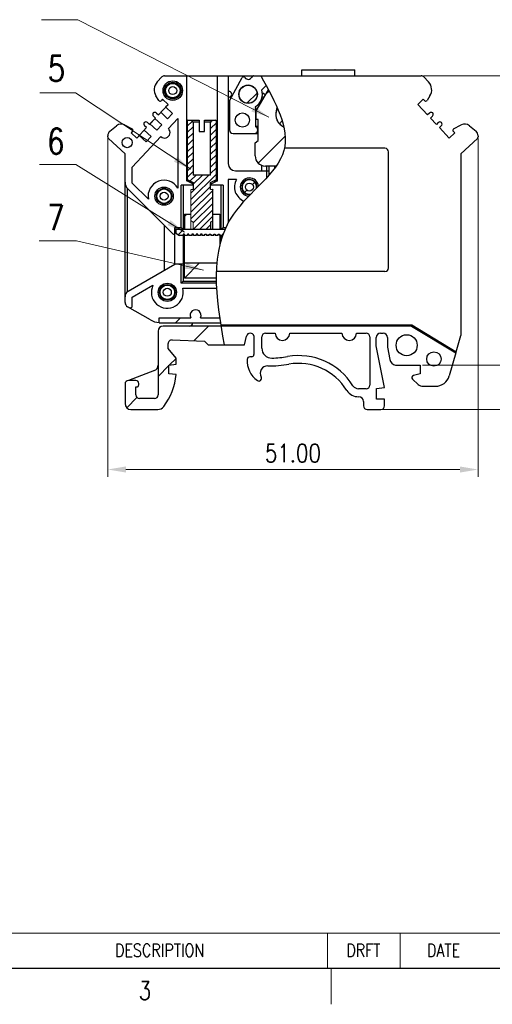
# Model space of a CAD drawing. Header units: inches. Extents: x 3728 to 5725, y -2497 to -825.
# Tile 12 of 15: x 5534 to 5599, y -2497 to -2361. Entities that reach past the tile are written whole.
import ezdxf
from ezdxf.enums import TextEntityAlignment as Align

# ---------------------------------------------------------------- set-up
doc = ezdxf.new("R2010")
doc.units = ezdxf.units.IN
doc.header["$MEASUREMENT"] = 0
doc.layers.get('0').update_dxf_attribs({"lineweight": 30})
doc.layers.get('Defpoints').update_dxf_attribs({"lineweight": 13})
for name, color, linetype, lineweight in [('TEXT', 6, 'Continuous', 13), ('剖面线', 2, 'Continuous', 13), ('尺寸线', 3, 'Continuous', 13), ('轮廓线', 7, 'Continuous', 30)]:
    doc.layers.add(name, color=color, linetype=linetype, lineweight=lineweight)
doc.layers.add('TFR-TRI', color=7, linetype='Continuous')
doc.layers.add('尺寸层', color=3, linetype='Continuous')
doc.styles.add('Romans-高1.8', font='romans.shx', dxfattribs={"width": 0.8, "height": 1.8})
doc.styles.add('romans-高2.5', font='romans.shx', dxfattribs={"width": 0.8, "height": 2.5})
doc.styles.add('romans-高3.5', font='romans.shx', dxfattribs={"width": 0.8, "height": 3.5})
doc.styles.add('宋体-高2.5', font='txt', dxfattribs={"width": 0.8, "height": 2.5})
doc.dimstyles.new('A4_1-Rev.1.1', dxfattribs={"dimtxt": 2.5, "dimasz": 2.5, "dimexe": 1, "dimexo": 0.3, "dimgap": 1, "dimtad": 1, "dimzin": 1, "dimdsep": 46, "dimtxsty": 'romans-高2.5', "dimcen": 1, "dimclrd": 256, "dimclre": 256, "dimclrt": 256, "dimadec": 1, "dimazin": 0, "dimtfac": 1, "dimtmove": 0, "dimatfit": 3, "dimfxl": 1, "dimtolj": 1, "dimtzin": 0, "dimlwd": -1, "dimlwe": -1, "dimarcsym": 0})

# ---------------------------------------------------------------- blocks, each defined once
blk = doc.blocks.new('FOR-1754 Rev.1.1-A4客户图')
at = {"layer": '尺寸线'}
for p, q in [((-207, 4.8), (-120, 4.8)), ((-144, 4.8), (-144, 0)), ((-134, 4.8), (-134, 0)), ((-143.5, 0), (-143.5, -5))]:
    blk.add_line(p, q, dxfattribs=at)
at = {"layer": '轮廓线'}
blk.add_line((-287, 0), (-74.67, 0), dxfattribs=at)
at = {"layer": 'TEXT', "width": 0.8}
for s, height, style, p in [('DESCRIPTION', 1.8, 'Romans-高1.8', (-173.25, 1.55)), ('DRFT', 1.8, 'Romans-高1.8', (-141.4, 1.55)), ('DATE', 1.8, 'Romans-高1.8', (-130.3, 1.55)), ('3', 2.5, 'romans-高2.5', (-169.99, -4.37))]:
    blk.add_text(s, height=height, dxfattribs=dict(at, style=style)).set_placement(p)
at = {"layer": '尺寸线', "width": 0.8}
for tag, height, style, p in [('/', 2.5, 'romans-高2.5', (-94.89, 30.44)), ('/', 2.5, 'romans-高2.5', (-96.71, 25.38)), ('/', 2.5, 'romans-高2.5', (-102.11, 20.6)), ('15EDGKNM-3.81-XXP-1Y-1000A(H)', 3.5, 'romans-高3.5', (-40.89, 11.73)), ('CENGMZ_2018.10.18', 2.5, 'romans-高2.5', (-97.54, 6.17)), ('15EDGKNM-3.5-C04', 2.5, 'romans-高2.5', (-47.36, 6.2)), ('T0-1', 2.5, 'romans-高2.5', (-5.69, 6.17)), ('1/1', 2.5, 'romans-高2.5', (-5.77, 1.37)), ('CUSTOMER_DRAWING', 2.5, 'romans-高2.5', (-56.48, 1.21)), ('2:1', 2.5, 'romans-高2.5', (-23.28, 1.2))]:
    blk.add_attdef(tag, text='', height=height, dxfattribs=dict(at, style=style)).set_placement(p, align=Align.CENTER)
at = {"layer": '尺寸线', "style": '宋体-高2.5', "width": 0.8}
blk.add_attdef('/', text='', height=2.5, dxfattribs=at).set_placement((-55.64, 31.97), align=Align.MIDDLE_LEFT)
blk = doc.blocks.new('*D9')
at = {"layer": 'Defpoints', "color": 0, "transparency": 16777216}
for p in [(5546.12, -2377.18), (5597.12, -2377.18), (5597.12, -2423.11)]:
    blk.add_point(p, dxfattribs=at)
at = {"layer": '尺寸线', "transparency": 16777216}
for p, q in [((5546.12, -2377.48), (5546.12, -2424.11)), ((5597.12, -2377.48), (5597.12, -2424.11)), ((5548.62, -2423.11), (5594.62, -2423.11))]:
    blk.add_line(p, q, dxfattribs=at)
for points in [[(5548.62, -2422.69), (5548.62, -2423.53), (5546.12, -2423.11)], [(5594.62, -2422.69), (5594.62, -2423.53), (5597.12, -2423.11)]]:
    blk.add_solid(points, dxfattribs=at)
at = {"layer": '尺寸线', "transparency": 16777216, "insert": (5571.62, -2420.86), "char_height": 2.5, "attachment_point": 5, "style": 'romans-高2.5'}
blk.add_mtext('\\A1;51.00', dxfattribs=at)
blk = doc.blocks.new('*D10')
at = {"layer": 'Defpoints', "color": 0, "transparency": 16777216}
for p in [(5589.29, -2368.83), (5611.05, -2368.83), (5583.75, -2414.83)]:
    blk.add_point(p, dxfattribs=at)
at = {"layer": '尺寸线', "transparency": 16777216}
for p, q in [((5589.59, -2368.83), (5612.05, -2368.83)), ((5611.05, -2412.33), (5611.05, -2371.33)), ((5584.05, -2414.83), (5612.05, -2414.83))]:
    blk.add_line(p, q, dxfattribs=at)
for points in [[(5610.63, -2371.33), (5611.47, -2371.33), (5611.05, -2368.83)], [(5610.63, -2412.33), (5611.47, -2412.33), (5611.05, -2414.83)]]:
    blk.add_solid(points, dxfattribs=at)
at = {"layer": '尺寸线', "transparency": 16777216, "insert": (5608.8, -2391.83), "char_height": 2.5, "attachment_point": 5, "rotation": 90, "style": 'romans-高2.5'}
blk.add_mtext('\\A1;46.00', dxfattribs=at)
blk = doc.blocks.new('*D11')
at = {"layer": 'Defpoints', "color": 0, "transparency": 16777216}
for p in [(5600.82, -2368.83), (5605.11, -2368.83), (5589.15, -2408.71)]:
    blk.add_point(p, dxfattribs=at)
at = {"layer": '尺寸线', "transparency": 16777216}
for p, q in [((5601.12, -2368.83), (5606.11, -2368.83)), ((5605.11, -2406.21), (5605.11, -2371.33)), ((5589.45, -2408.71), (5606.11, -2408.71))]:
    blk.add_line(p, q, dxfattribs=at)
for points in [[(5604.69, -2371.33), (5605.52, -2371.33), (5605.11, -2368.83)], [(5604.69, -2406.21), (5605.52, -2406.21), (5605.11, -2408.71)]]:
    blk.add_solid(points, dxfattribs=at)
at = {"layer": '尺寸线', "transparency": 16777216, "insert": (5602.86, -2388.77), "char_height": 2.5, "attachment_point": 5, "rotation": 90, "style": 'romans-高2.5'}
blk.add_mtext('\\A1;39.9', dxfattribs=at)

msp = doc.modelspace()

# ---------------------------------------------------------------- hatches: boundary and pattern name
at = {"layer": '剖面线'}
h = msp.add_hatch(dxfattribs=at)
h.set_pattern_fill('ANSI31', color=256, scale=5, style=0)
h.paths.add_polyline_path([(5560.246, -2384.534), (5560.246, -2383.534), (5561.071, -2383.134), (5561.071, -2375.034), (5560.971, -2374.934), (5560.471, -2374.934), (5560.271, -2375.234), (5560.271, -2382.534), (5557.871, -2382.534), (5557.871, -2375.234), (5557.671, -2374.934), (5557.171, -2374.934), (5557.071, -2375.034), (5557.071, -2383.134), (5557.896, -2383.534), (5557.896, -2384.534), (5557.571, -2384.538), (5557.571, -2388.834), (5557.871, -2389.007), (5557.871, -2390.034), (5560.271, -2390.034), (5560.271, -2389.007), (5560.571, -2388.834), (5560.571, -2384.538)])

# ---------------------------------------------------------------- linework, layer by layer
at = {"layer": 'TFR-TRI', "color": 7}
for p, q in [((5572.868, -2368.034), (5580.168, -2368.034)), ((5572.868, -2368.834), (5572.868, -2368.034)), ((5580.168, -2368.834), (5580.168, -2368.034)), ((5552.941, -2369.684), (5553.586, -2368.993)), ((5553.951, -2368.834), (5589.291, -2368.834)), ((5557.021, -2383.334), (5557.021, -2368.834)), ((5561.221, -2383.334), (5561.221, -2368.834)), ((5562.696, -2368.834), (5562.696, -2380.934)), ((5562.871, -2372.273), (5564.646, -2369.095)), ((5589.657, -2368.993), (5590.302, -2369.684)), ((5566.571, -2373.689), (5568.258, -2370.766)), ((5567.321, -2370.763), (5567.956, -2370.199)), ((5567.991, -2371.23), (5568.326, -2370.895)), ((5553.145, -2372.249), (5552.754, -2371.623)), ((5553.145, -2372.249), (5552.754, -2371.623)), ((5553.665, -2372.06), (5553.461, -2372.279)), ((5553.665, -2372.06), (5553.461, -2372.279)), ((5554.433, -2372.776), (5553.665, -2372.06)), ((5554.433, -2372.776), (5553.665, -2372.06)), ((5562.871, -2372.273), (5562.871, -2376.309)), ((5565.281, -2372.623), (5566.685, -2371.22)), ((5567.624, -2371.865), (5567.391, -2371.728)), ((5567.805, -2371.448), (5567.458, -2371.249)), ((5589.577, -2372.06), (5588.809, -2372.776)), ((5589.782, -2372.279), (5589.577, -2372.06)), ((5590.488, -2371.623), (5590.098, -2372.249)), ((5553.086, -2374.22), (5554.433, -2372.776)), ((5554.092, -2373.141), (5554.433, -2372.776)), ((5554.092, -2373.141), (5555.043, -2374.028)), ((5566.446, -2373.087), (5566.446, -2375.84)), ((5566.571, -2374.879), (5566.571, -2373.689)), ((5566.97, -2372.64), (5567.124, -2372.731)), ((5588.809, -2372.776), (5590.156, -2374.22)), ((5551.859, -2375.537), (5552.677, -2374.659)), ((5552.677, -2374.659), (5551.924, -2375.467)), ((5552.677, -2374.659), (5552.421, -2374.42)), ((5552.677, -2374.659), (5552.421, -2374.42)), ((5552.612, -2374.728), (5553.563, -2375.615)), ((5552.83, -2373.981), (5553.086, -2374.22)), ((5552.83, -2373.981), (5553.086, -2374.22)), ((5554.361, -2374.759), (5553.41, -2373.873)), ((5555.043, -2374.028), (5554.361, -2374.759)), ((5554.462, -2376.118), (5555.771, -2374.713)), ((5555.771, -2374.713), (5555.771, -2384.325)), ((5557.171, -2374.934), (5557.071, -2375.034)), ((5557.071, -2375.034), (5557.071, -2383.134)), ((5557.171, -2374.934), (5558.721, -2374.934)), ((5557.871, -2375.234), (5557.671, -2374.934)), ((5558.721, -2374.934), (5558.721, -2376.534)), ((5559.421, -2376.534), (5559.421, -2374.934)), ((5559.421, -2374.934), (5560.971, -2374.934)), ((5560.471, -2374.934), (5560.271, -2375.234)), ((5561.071, -2375.034), (5560.971, -2374.934)), ((5561.071, -2383.134), (5561.071, -2375.034)), ((5566.821, -2374.879), (5566.571, -2374.879)), ((5566.821, -2377.779), (5566.821, -2374.879)), ((5590.412, -2373.981), (5590.156, -2374.22)), ((5590.565, -2374.659), (5590.821, -2374.42)), ((5590.565, -2374.659), (5591.384, -2375.537)), ((5546.408, -2376.485), (5547.319, -2375.724)), ((5546.408, -2376.485), (5547.319, -2375.724)), ((5548.429, -2375.609), (5549.487, -2376.171)), ((5550.103, -2377.42), (5551.45, -2375.975)), ((5551.126, -2376.323), (5552.076, -2377.209)), ((5551.45, -2375.975), (5551.194, -2375.737)), ((5551.603, -2375.298), (5551.859, -2375.537)), ((5551.603, -2375.298), (5551.859, -2375.537)), ((5551.859, -2375.537), (5551.924, -2375.467)), ((5552.874, -2376.354), (5551.924, -2375.467)), ((5553.563, -2375.615), (5552.874, -2376.354)), ((5557.871, -2375.234), (5557.871, -2382.534)), ((5558.721, -2375.234), (5557.871, -2375.234)), ((5560.271, -2375.234), (5559.421, -2375.234)), ((5560.271, -2382.534), (5560.271, -2375.234)), ((5566.671, -2375.809), (5566.446, -2375.809)), ((5569.762, -2375.444), (5570.136, -2375.07)), ((5591.64, -2375.298), (5591.384, -2375.537)), ((5591.793, -2375.975), (5592.049, -2375.737)), ((5591.793, -2375.975), (5593.14, -2377.42)), ((5593.756, -2376.171), (5594.813, -2375.609)), ((5595.924, -2375.724), (5596.834, -2376.485)), ((5546.121, -2377.269), (5546.121, -2377.099)), ((5548.496, -2379.614), (5546.217, -2377.488)), ((5549.539, -2376.484), (5549.335, -2376.704)), ((5549.335, -2376.704), (5550.103, -2377.42)), ((5549.496, -2381.443), (5553.439, -2377.215)), ((5551.394, -2377.941), (5550.444, -2377.054)), ((5552.076, -2377.209), (5551.394, -2377.941)), ((5558.721, -2376.534), (5559.421, -2376.534)), ((5563.371, -2376.809), (5566.671, -2376.809)), ((5566.421, -2378.079), (5566.821, -2377.779)), ((5566.446, -2376.777), (5566.446, -2376.809)), ((5566.832, -2380.869), (5570.541, -2377.163)), ((5593.14, -2377.42), (5593.908, -2376.704)), ((5593.908, -2376.704), (5593.703, -2376.484)), ((5597.026, -2377.488), (5594.746, -2379.614)), ((5597.121, -2377.099), (5597.121, -2377.269)), ((5566.421, -2379.879), (5566.421, -2378.079)), ((5584.296, -2378.833), (5570.438, -2378.833)), ((5548.496, -2400.078), (5548.496, -2379.614)), ((5548.496, -2400.078), (5548.496, -2379.614)), ((5584.796, -2395.332), (5584.796, -2379.333)), ((5594.746, -2379.614), (5594.746, -2404.642)), ((5549.496, -2383.631), (5549.496, -2381.443)), ((5567.306, -2381.18), (5567.306, -2381.934)), ((5569.311, -2381.279), (5567.821, -2381.279)), ((5568.006, -2382.883), (5568.006, -2381.279)), ((5568.306, -2381.279), (5568.306, -2382.548)), ((5569.106, -2381.563), (5569.106, -2381.279)), ((5569.306, -2381.285), (5569.306, -2381.279)), ((5557.071, -2383.134), (5557.896, -2383.534)), ((5560.271, -2382.534), (5557.871, -2382.534)), ((5560.246, -2383.534), (5561.071, -2383.134)), ((5562.696, -2383.134), (5562.696, -2389.034)), ((5563.861, -2383.134), (5562.696, -2383.134)), ((5563.696, -2381.934), (5568.306, -2381.934)), ((5548.796, -2384.337), (5548.796, -2398.631)), ((5555.143, -2390.669), (5548.879, -2384.427)), ((5551.708, -2385.835), (5549.496, -2383.631)), ((5556.221, -2389.734), (5556.221, -2383.934)), ((5557.896, -2383.934), (5556.221, -2383.934)), ((5556.521, -2383.934), (5556.521, -2390.034)), ((5557.021, -2383.334), (5557.483, -2383.334)), ((5557.821, -2383.734), (5557.021, -2383.334)), ((5557.896, -2384.534), (5557.571, -2384.538)), ((5557.896, -2383.734), (5557.821, -2383.734)), ((5557.821, -2383.934), (5557.821, -2383.734)), ((5557.896, -2383.534), (5557.896, -2384.534)), ((5560.246, -2384.534), (5560.246, -2383.534)), ((5560.421, -2383.734), (5560.246, -2383.734)), ((5562.021, -2383.934), (5560.246, -2383.934)), ((5560.571, -2384.538), (5560.246, -2384.534)), ((5561.221, -2383.334), (5560.421, -2383.734)), ((5560.421, -2383.934), (5560.421, -2383.734)), ((5560.568, -2384.534), (5560.563, -2384.534)), ((5560.563, -2384.534), (5560.567, -2384.536)), ((5560.566, -2384.538), (5560.568, -2384.534)), ((5560.567, -2384.536), (5560.571, -2384.538)), ((5560.571, -2390.034), (5560.571, -2384.538)), ((5560.658, -2383.334), (5561.221, -2383.334)), ((5561.721, -2390.034), (5561.721, -2383.934)), ((5562.021, -2383.934), (5562.021, -2389.734)), ((5566.037, -2383.823), (5566.356, -2383.505)), ((5564.942, -2384.917), (5565.261, -2384.599)), ((5556.671, -2387.934), (5557.571, -2387.934)), ((5556.671, -2387.934), (5556.671, -2390.034)), ((5556.671, -2388.253), (5556.991, -2387.934)), ((5560.571, -2387.934), (5561.571, -2387.934)), ((5561.571, -2387.934), (5561.571, -2390.034)), ((5553.921, -2395.65), (5553.921, -2389.451)), ((5555.356, -2389.734), (5556.221, -2389.734)), ((5555.356, -2394.821), (5555.356, -2389.734)), ((5556.221, -2389.734), (5556.521, -2390.034)), ((5557.871, -2389.007), (5557.571, -2388.834)), ((5560.271, -2389.007), (5560.571, -2388.834)), ((5560.271, -2389.007), (5560.271, -2390.034)), ((5561.721, -2390.034), (5562.021, -2389.734)), ((5562.021, -2389.734), (5562.374, -2389.734)), ((5562.696, -2389.034), (5562.727, -2389.034)), ((5562.239, -2390.034), (5555.356, -2390.034)), ((5555.506, -2390.034), (5555.506, -2390.534)), ((5555.506, -2390.534), (5556.006, -2390.834)), ((5555.849, -2390.739), (5556.556, -2390.034)), ((5556.506, -2390.834), (5556.006, -2390.834)), ((5556.506, -2390.684), (5556.506, -2390.834)), ((5556.706, -2390.684), (5556.506, -2390.684)), ((5556.521, -2390.684), (5556.521, -2397.134)), ((5556.671, -2396.734), (5556.671, -2390.684)), ((5556.706, -2390.834), (5556.706, -2390.684)), ((5557.106, -2390.834), (5556.706, -2390.834)), ((5557.106, -2390.684), (5557.106, -2390.834)), ((5557.306, -2390.684), (5557.106, -2390.684)), ((5557.306, -2390.834), (5557.306, -2390.684)), ((5557.706, -2390.834), (5557.306, -2390.834)), ((5557.906, -2390.684), (5557.706, -2390.684)), ((5557.706, -2390.684), (5557.706, -2390.834)), ((5557.906, -2390.834), (5557.906, -2390.684)), ((5558.306, -2390.834), (5557.906, -2390.834)), ((5558.306, -2390.684), (5558.306, -2390.834)), ((5558.506, -2390.684), (5558.306, -2390.684)), ((5558.506, -2390.834), (5558.506, -2390.684)), ((5558.906, -2390.834), (5558.506, -2390.834)), ((5558.906, -2390.684), (5558.906, -2390.834)), ((5559.106, -2390.684), (5558.906, -2390.684)), ((5559.106, -2390.834), (5559.106, -2390.684)), ((5559.506, -2390.834), (5559.106, -2390.834)), ((5559.506, -2390.834), (5559.506, -2390.684)), ((5559.506, -2390.684), (5559.706, -2390.684)), ((5559.706, -2390.684), (5559.706, -2390.834)), ((5560.106, -2390.834), (5559.706, -2390.834)), ((5560.106, -2390.684), (5560.306, -2390.684)), ((5560.106, -2390.834), (5560.106, -2390.684)), ((5560.306, -2390.684), (5560.306, -2390.834)), ((5560.706, -2390.834), (5560.306, -2390.834)), ((5560.706, -2390.684), (5560.906, -2390.684)), ((5560.706, -2390.834), (5560.706, -2390.684)), ((5560.906, -2390.684), (5560.906, -2390.834)), ((5561.306, -2390.834), (5560.906, -2390.834)), ((5561.306, -2390.834), (5561.306, -2390.684)), ((5561.306, -2390.684), (5561.506, -2390.684)), ((5561.506, -2390.684), (5561.506, -2390.834)), ((5561.906, -2390.834), (5561.506, -2390.834)), ((5561.571, -2390.834), (5561.571, -2391.999)), ((5561.721, -2391.458), (5561.721, -2390.834)), ((5561.906, -2390.684), (5561.906, -2390.834)), ((5561.979, -2390.684), (5561.906, -2390.684)), ((5548.946, -2398.522), (5555.356, -2394.821)), ((5556.521, -2394.821), (5555.356, -2394.821)), ((5556.221, -2397.434), (5556.221, -2394.821)), ((5556.671, -2394.634), (5561.132, -2394.634)), ((5556.671, -2396.734), (5558.773, -2394.634)), ((5561.052, -2396.734), (5556.671, -2396.734)), ((5584.296, -2395.832), (5561.062, -2395.832)), ((5549.496, -2399.359), (5552.347, -2397.713)), ((5556.221, -2397.434), (5556.521, -2397.134)), ((5561.066, -2397.434), (5556.221, -2397.434)), ((5556.451, -2398.134), (5561.097, -2398.134)), ((5556.521, -2397.134), (5561.058, -2397.134)), ((5549.496, -2400.539), (5549.496, -2399.359)), ((5551.99, -2402.499), (5548.846, -2400.684)), ((5553.176, -2402.184), (5557.558, -2402.184)), ((5553.176, -2402.884), (5553.176, -2402.184)), ((5555.447, -2402.884), (5556.148, -2402.184)), ((5558.885, -2402.184), (5561.525, -2402.184)), ((5553.176, -2402.884), (5561.629, -2402.884)), ((5587.946, -2403.334), (5553.746, -2403.334)), ((5557.965, -2405.375), (5560.008, -2403.334)), ((5561.676, -2403.184), (5587.988, -2403.184)), ((5571.371, -2403.184), (5571.371, -2403.334)), ((5571.871, -2403.334), (5571.871, -2403.184)), ((5587.946, -2403.334), (5594.064, -2407.022)), ((5587.988, -2403.184), (5594.106, -2406.873)), ((5553.046, -2404.034), (5553.046, -2412.834)), ((5553.046, -2404.034), (5553.046, -2412.834)), ((5564.936, -2405.934), (5565.236, -2404.714)), ((5566.24, -2404.698), (5566.24, -2407.273)), ((5567.336, -2406.393), (5567.336, -2404.819)), ((5567.837, -2404.319), (5569.172, -2404.319)), ((5571.172, -2404.319), (5578.372, -2404.319)), ((5580.372, -2404.319), (5581.706, -2404.319)), ((5582.206, -2404.819), (5582.206, -2411.484)), ((5583.086, -2406.064), (5583.086, -2404.918)), ((5583.662, -2404.319), (5584.061, -2404.319)), ((5584.636, -2404.918), (5584.636, -2406.264)), ((5594.106, -2406.873), (5594.746, -2404.642)), ((5554.446, -2406.414), (5554.446, -2405.754)), ((5554.446, -2406.414), (5554.446, -2405.754)), ((5554.966, -2405.254), (5559.436, -2405.434)), ((5559.436, -2405.434), (5559.936, -2405.934)), ((5559.936, -2405.934), (5564.936, -2405.934)), ((5584.246, -2411.784), (5583.086, -2406.064)), ((5584.636, -2406.264), (5584.965, -2407.928)), ((5592.687, -2406.017), (5592.645, -2406.166)), ((5555.546, -2407.784), (5554.446, -2406.414)), ((5565.94, -2407.573), (5565.686, -2407.573)), ((5594.064, -2407.022), (5593.154, -2410.193)), ((5594.064, -2407.022), (5594.106, -2406.873)), ((5553.046, -2410.288), (5554.546, -2408.79)), ((5554.546, -2408.714), (5555.546, -2408.584)), ((5554.546, -2409.934), (5554.546, -2408.714)), ((5554.546, -2409.934), (5554.546, -2408.714)), ((5554.634, -2408.702), (5555.546, -2407.791)), ((5555.546, -2408.584), (5555.546, -2407.784)), ((5585.747, -2408.714), (5589.146, -2408.714)), ((5589.146, -2408.714), (5589.146, -2409.914)), ((5552.532, -2409.483), (5548.996, -2410.834)), ((5555.546, -2410.034), (5554.546, -2409.934)), ((5589.146, -2409.914), (5588.203, -2410.162)), ((5548.496, -2411.334), (5548.496, -2414.034)), ((5548.496, -2411.334), (5548.496, -2414.034)), ((5549.996, -2410.834), (5548.996, -2410.834)), ((5550.396, -2411.434), (5550.396, -2411.234)), ((5588.079, -2410.675), (5588.867, -2411.385)), ((5589.536, -2411.642), (5591.232, -2411.642)), ((5549.996, -2411.734), (5550.096, -2411.734)), ((5549.996, -2412.834), (5549.996, -2411.734)), ((5581.706, -2411.984), (5580.656, -2411.984)), ((5583.146, -2411.934), (5584.246, -2411.784)), ((5583.146, -2413.434), (5583.146, -2411.934)), ((5548.731, -2414.599), (5550.144, -2413.188)), ((5552.546, -2413.334), (5550.496, -2413.334)), ((5581.346, -2413.734), (5581.346, -2414.334)), ((5584.246, -2413.434), (5583.146, -2413.434)), ((5584.246, -2414.334), (5584.246, -2413.434)), ((5549.296, -2414.834), (5553.022, -2414.834)), ((5581.846, -2414.834), (5583.746, -2414.834))]:
    msp.add_line(p, q, dxfattribs=at)
for centre, radius in [((5555.071, -2370.884), 1.344), ((5555.071, -2370.884), 1.144), ((5555.071, -2370.884), 1.099), ((5555.071, -2370.884), 1.099), ((5555.071, -2370.884), 1), ((5555.071, -2370.884), 0.55), ((5565.446, -2371.384), 1.275), ((5565.446, -2371.384), 1.25), ((5564.659, -2374.934), 0.975), ((5548.798, -2378.049), 0.7), ((5553.871, -2385.434), 1.26), ((5553.871, -2385.434), 1.06), ((5553.871, -2385.434), 1), ((5565.621, -2384.184), 0.55), ((5553.871, -2385.434), 0.55), ((5554.321, -2398.684), 1.26), ((5554.321, -2398.684), 1.06), ((5554.321, -2398.684), 1), ((5554.321, -2398.684), 0.55), ((5587.286, -2405.984), 1.45), ((5591.04, -2407.878), 0.994)]:
    msp.add_circle(centre, radius, dxfattribs=at)
for centre, radius, start, end in [((5577.371, -2369.333), 1.3, 86.37469, 90), ((5553.951, -2369.334), 0.5, 90, 137), ((5553.951, -2369.334), 0.5, 90, 137), ((5564.82, -2369.193), 0.2, 90, 150.82232), ((5564.818, -2369.193), 0.2, 33.16412, 89.34999), ((5565.446, -2368.782), 0.551, 213.16412, 335.65621), ((5566.221, -2369.133), 0.3, 90, 155.65621), ((5566.221, -2369.133), 0.3, 90, 94.68006), ((5577.371, -2369.333), 0.5, 86.37469, 90), ((5589.291, -2369.334), 0.5, 43, 90), ((5554.111, -2370.775), 1.6, 137, 212), ((5554.111, -2370.775), 1.6, 137, 212), ((5562.796, -2371.384), 0.4, 255.52249, 104.47751), ((5565.446, -2371.384), 1.975, 300.41962, 18.30925), ((5589.132, -2370.775), 1.6, 328, 43), ((5553.314, -2372.143), 0.2, 212, 317), ((5553.314, -2372.143), 0.2, 212, 317), ((5567.556, -2371.881), 0.5, 54.14985, 60.1011), ((5589.928, -2372.143), 0.2, 223, 328), ((5571.071, -2374.174), 1.825, 150.83979, 246.44254), ((5571.071, -2374.209), 1.8, 162.37582, 246.16241), ((5569.979, -2373.56), 0.631, 147.08267, 189.44636), ((5552.66, -2374.164), 0.35, 145.21321, 227), ((5552.66, -2374.164), 0.35, 145.21321, 227), ((5552.592, -2374.237), 0.35, 47, 128.78679), ((5552.592, -2374.237), 0.35, 47, 128.78679), ((5590.651, -2374.237), 0.35, 51.21321, 133), ((5590.583, -2374.164), 0.35, 313, 34.78679), ((5547.96, -2376.492), 1, 62, 129.87057), ((5547.96, -2376.492), 1, 62, 129.87057), ((5549.393, -2376.348), 0.2, 317, 62), ((5549.393, -2376.348), 0.2, 317, 62), ((5551.432, -2375.481), 0.35, 145.21321, 227), ((5551.432, -2375.481), 0.35, 145.21321, 227), ((5551.364, -2375.554), 0.35, 47, 128.78679), ((5551.364, -2375.554), 0.35, 47, 128.78679), ((5553.95, -2376.666), 0.75, 227, 47), ((5563.371, -2376.309), 0.5, 180, 270), ((5566.271, -2376.309), 0.5, 290.48732, 69.51268), ((5566.671, -2376.309), 0.5, 72.54, 90), ((5591.878, -2375.554), 0.35, 51.21321, 133), ((5591.81, -2375.481), 0.35, 313, 34.78679), ((5593.849, -2376.348), 0.2, 118, 223), ((5595.283, -2376.492), 1, 50.12943, 118), ((5546.921, -2377.099), 0.8, 129.87057, 180), ((5546.921, -2377.099), 0.8, 129.87057, 180), ((5546.421, -2377.269), 0.3, 180, 227), ((5546.421, -2377.269), 0.3, 180, 227), ((5566.671, -2376.309), 0.5, 270, 287.46), ((5596.321, -2377.099), 0.8, 0, 50.12943), ((5596.821, -2377.269), 0.3, 313, 0), ((5584.296, -2379.333), 0.5, 0, 90), ((5567.821, -2379.879), 1.4, 180, 270), ((5563.696, -2380.934), 1, 180, 270), ((5565.621, -2384.184), 2.05, 149.18984, 249.4617), ((5565.621, -2384.184), 1.26, 5.27193, 265.7218), ((5565.621, -2384.184), 1.06, 355.39014, 275.4716), ((5565.621, -2384.184), 1, 351.08538, 279.74116), ((5549.796, -2383.506), 1.3, 180, 225.10503), ((5553.871, -2385.434), 2.2, 30.27264, 190.50468), ((5555.214, -2390.598), 0.1, 225.10503, 322.00096), ((5555.056, -2390.475), 0.3, 322.00096, 0), ((5584.296, -2395.332), 0.5, 270, 0), ((5554.321, -2398.684), 2.2, 153.8312, 14.47751), ((5549.396, -2399.301), 0.9, 120, 180), ((5549.196, -2400.078), 0.7, 180, 240), ((5549.196, -2400.078), 0.7, 180, 240), ((5549.196, -2400.539), 0.3, 240, 0), ((5558.221, -2401.834), 0.75, 332.18186, 207.81814), ((5553.24, -2400.334), 2.5, 240, 268.54078), ((5553.746, -2404.034), 0.7, 90, 180), ((5553.746, -2404.034), 0.7, 90, 180), ((5557.346, -2402.834), 0.5, 270, 354.2625), ((5557.346, -2402.834), 0.5, 270, 315.57375), ((5565.74, -2404.837), 0.519, 15.53033, 166.19571), ((5567.836, -2404.819), 0.5, 89.94173, 180), ((5570.172, -2404.319), 1, 180, 0), ((5579.372, -2404.319), 1, 180, 0), ((5581.706, -2404.819), 0.5, 0, 90), ((5583.686, -2404.918), 0.6, 92.3603, 180), ((5584.036, -2404.918), 0.6, 0, 88.62917), ((5554.946, -2405.754), 0.5, 87.7048, 180), ((5554.946, -2405.754), 0.5, 87.7048, 180), ((5565.686, -2407.944), 0.37, 90, 180), ((5565.94, -2407.273), 0.3, 270, 0), ((5568.692, -2406.393), 1.356, 180, 270.98458), ((5568.476, -2393.834), 13.917, 270.98458, 279.95106), ((5572.406, -2416.234), 8.825, 31.97416, 99.95106), ((5552.246, -2408.736), 0.8, 290.90596, 0), ((5552.246, -2408.736), 0.8, 290.90596, 0), ((5568.626, -2408.134), 3.316, 176.30235, 234.91275), ((5568.136, -2409.854), 1.039, 88.78417, 210.04991), ((5568.476, -2393.834), 14.985, 268.78417, 279.99774), ((5572.416, -2416.184), 7.71, 31.04457, 99.99774), ((5585.946, -2407.734), 1, 191.18402, 258.52166), ((5546.647, -2409.085), 8.95, 323.32072, 353.91448), ((5546.647, -2409.085), 8.95, 323.32072, 353.91448), ((5588.28, -2410.452), 0.3, 104.76262, 228), ((5591.232, -2409.642), 2, 270, 344), ((5548.996, -2411.334), 0.5, 90, 180), ((5549.996, -2411.234), 0.4, 0, 90), ((5550.096, -2411.434), 0.3, 270, 0), ((5550.096, -2411.434), 0.3, 270, 0), ((5566.926, -2410.554), 0.359, 234.91275, 30.04991), ((5580.656, -2411.084), 0.9, 211.97416, 270), ((5581.706, -2411.484), 0.5, 270, 0), ((5589.536, -2410.642), 1, 228, 270), ((5550.496, -2412.834), 0.5, 180, 270), ((5550.496, -2412.834), 0.5, 180, 270), ((5552.546, -2412.834), 0.5, 270, 0), ((5552.546, -2412.834), 0.5, 270, 0), ((5580.676, -2411.084), 2, 214.19132, 270), ((5549.296, -2414.034), 0.8, 180, 270), ((5549.296, -2414.034), 0.8, 180, 270), ((5580.696, -2413.734), 0.65, 0, 90), ((5581.846, -2414.334), 0.5, 180, 270), ((5583.746, -2414.334), 0.5, 270, 0), ((5553.022, -2413.834), 1, 270, 323.32072), ((5553.022, -2413.834), 1, 270, 323.32072)]:
    msp.add_arc(centre, radius, start, end, dxfattribs=at)
msp.add_open_spline([(5567.212, -2368.833), (5569.206, -2372.47), (5573.269, -2379.881), (5559.249, -2388.89), (5561.029, -2399.428), (5562.128, -2405.934)], degree=3, knots=[0, 0, 0, 0, 10.7882468, 21.9814171, 40.034745, 40.034745, 40.034745, 40.034745], dxfattribs=at)
at = {"layer": '剖面线', "color": 7}
msp.add_line((5557.571, -2390.034), (5557.571, -2384.538), dxfattribs=at)
at = {"layer": '尺寸线'}
msp.add_line((5557.871, -2389.007), (5557.871, -2390.034), dxfattribs=at)

# ---------------------------------------------------------------- block references
msp.add_blockref('FOR-1754 Rev.1.1-A4客户图', (5720.371, -2491.826))

# ---------------------------------------------------------------- texts
at = {"layer": '尺寸层', "char_height": 3.5, "attachment_point": 9, "style": 'romans-高3.5'}
for s, insert in [('5', (5540.248, -2369.593)), ('6', (5540.159, -2379.619)), ('7', (5540.159, -2390.14))]:
    msp.add_mtext(s, dxfattribs=dict(at, insert=insert))

# ---------------------------------------------------------------- dimensions: what is measured, and where the dimension line sits
at = {"layer": '尺寸线', "color": 4}
dim = msp.add_linear_dim(base=(5611.052, -2368.834), p1=(5583.746, -2414.834), p2=(5589.291, -2368.834), angle=90, dimstyle='A4_1-Rev.1.1', dxfattribs=at)
dim.commit()
dim.dimension.update_dxf_attribs({"geometry": '*D10', "text_midpoint": (5608.802, -2391.834)})
at = {"layer": '尺寸线'}
dim = msp.add_linear_dim(base=(5605.106, -2368.834), p1=(5589.146, -2408.714), p2=(5600.821, -2368.834), angle=90, dimstyle='A4_1-Rev.1.1', override={"dimdec": 1, "dimfxl": 0.18}, dxfattribs=at)
dim.commit()
dim.dimension.update_dxf_attribs({"geometry": '*D11', "text_midpoint": (5602.856, -2388.774)})
dim = msp.add_linear_dim(base=(5597.121, -2423.109), p1=(5546.121, -2377.184), p2=(5597.121, -2377.184), dimstyle='A4_1-Rev.1.1', dxfattribs=at)
dim.commit()
dim.dimension.update_dxf_attribs({"geometry": '*D9', "text_midpoint": (5571.621, -2423.109), "dimtype": 160})

# ---------------------------------------------------------------- leaders
for points in [[(5568.32, -2374.536), (5541.988, -2361.107), (5536.987, -2361.107)], [(5557.538, -2381.718), (5541.678, -2371.201), (5536.747, -2371.201)], [(5556.671, -2390.401), (5541.735, -2381.064), (5536.717, -2381.064)], [(5559.297, -2395.616), (5541.79, -2391.608), (5536.684, -2391.608)]]:
    msp.add_leader(points, dimstyle='A4_1-Rev.1.1', override={"dimfxl": 0.18}, dxfattribs=at)

doc.saveas('drawing.dxf')
